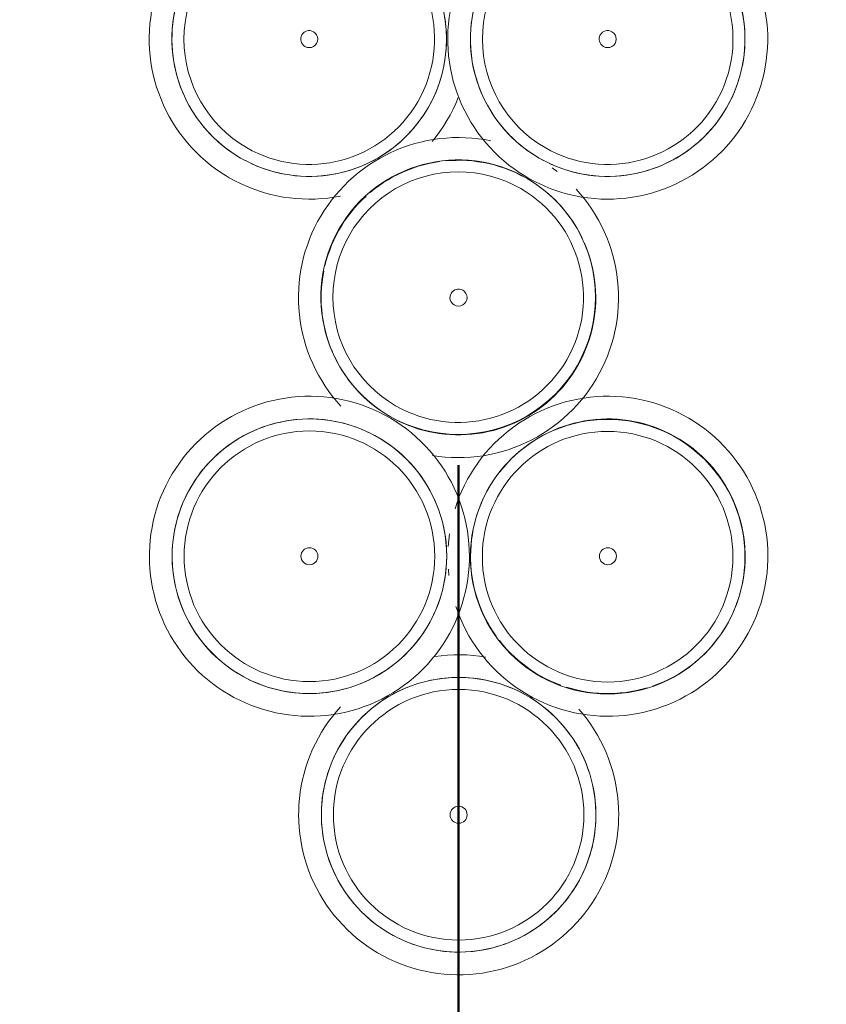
# Model space of a CAD drawing. Extents: x 3176 to 58266, y 1852 to 38199.
# Tile 167 of 256: x 36545 to 36687, y 34230 to 34403. Entities that reach past the tile are written whole.
import ezdxf

# ---------------------------------------------------------------- set-up
doc = ezdxf.new("R2010")
doc.units = 0
doc.header["$LTSCALE"] = 50
doc.linetypes.add('Onderlegger 1e verdieping$0$streep-kort', pattern=[4, 2, -2])
doc.layers.get('0').update_dxf_attribs({"linetype": 'CONTINUOUS'})
doc.layers.add('Onderlegger 1e verdieping$0$A-DETL', color=8, linetype='CONTINUOUS', lineweight=18)
doc.layers.add('Onderlegger 1e verdieping$0$A-GENM', color=8, linetype='CONTINUOUS', lineweight=18)
pattern_1 = [(165, (48088.6, -14493), (-183.013, -683.013), []), (165, (48003.6, -14345.8), (-183.013, -683.013), []), (165, (47998.6, -14337.1), (-183.013, -683.013), []), (165, (47993.6, -14328.5), (-183.013, -683.013), []), (165, (47988.6, -14319.8), (-183.013, -683.013), []), (165, (47983.6, -14311.15), (-183.013, -683.013), []), (165, (47978.6, -14302.5), (-183.013, -683.013), []), (165, (47973.6, -14293.8), (-183.013, -683.013), [])]

# ---------------------------------------------------------------- blocks, each defined once
blk = doc.blocks.new('Onderlegger 1e verdieping$0$22_KA_stijgerbuizenwand sectie - Type-7988461-Plotview 1e Verdieping - schaal 1 op 100')
at = {"layer": 'Onderlegger 1e verdieping$0$A-GENM'}
blk.add_line((-1.81, 43.22), (-1.7, 42.1), dxfattribs=at)
at = {"layer": 'Onderlegger 1e verdieping$0$A-GENM', "flags": 128}
for points in [[(1.9, 45.47), (1.88, 46.59), (1.81, 47.72), (1.7, 48.84), (1.54, 49.95), (1.34, 51.06), (1.09, 52.16), (0.8, 53.25), (0.47, 54.32), (0.1, 55.38), (-0.32, 56.43), (-0.78, 57.46), (-1.28, 58.47), (-1.82, 59.45), (-2.4, 60.42), (-3.02, 61.36), (-3.67, 62.28), (-4.36, 63.17), (-5.09, 64.03), (-5.85, 64.86), (-6.64, 65.66), (-7.46, 66.43), (-8.31, 67.16), (-9.2, 67.86), (-10.11, 68.53), (-11.04, 69.15), (-12, 69.74), (-12.98, 70.29), (-13.99, 70.8), (-15.01, 71.27), (-16.05, 71.7), (-17.11, 72.09), (-18.18, 72.43), (-19.26, 72.74), (-20.36, 72.99), (-21.47, 73.21), (-22.58, 73.38), (-23.7, 73.5), (-24.82, 73.58), (-25.95, 73.61), (-27.07, 73.6), (-28.2, 73.55), (-29.32, 73.45), (-30.43, 73.3), (-31.54, 73.11), (-32.65, 72.88), (-33.74, 72.6), (-34.82, 72.28), (-35.88, 71.92), (-36.93, 71.51), (-37.96, 71.06), (-38.98, 70.57), (-39.97, 70.05), (-40.94, 69.48), (-41.89, 68.87), (-42.82, 68.23), (-43.71, 67.54), (-44.58, 66.83), (-45.42, 66.08), (-46.23, 65.3), (-47.01, 64.48), (-47.75, 63.64), (-48.46, 62.76), (-49.13, 61.86), (-49.77, 60.93), (-50.37, 59.98), (-50.93, 59), (-51.45, 58), (-51.94, 56.99), (-52.38, 55.95), (-52.77, 54.9), (-53.13, 53.83), (-53.44, 52.75), (-53.71, 51.65), (-53.94, 50.55), (-54.12, 49.44), (-54.25, 48.32), (-54.35, 47.2), (-54.39, 46.07), (-54.4, 45.47)], [(54.4, 45.47), (54.38, 46.59), (54.31, 47.72), (54.2, 48.84), (54.04, 49.95), (53.84, 51.06), (53.59, 52.16), (53.3, 53.25), (52.97, 54.32), (52.6, 55.38), (52.18, 56.43), (51.72, 57.46), (51.22, 58.47), (50.68, 59.45), (50.1, 60.42), (49.48, 61.36), (48.83, 62.28), (48.14, 63.17), (47.41, 64.03), (46.65, 64.86), (45.86, 65.66), (45.04, 66.43), (44.19, 67.16), (43.3, 67.86), (42.39, 68.53), (41.46, 69.15), (40.5, 69.74), (39.52, 70.29), (38.51, 70.8), (37.49, 71.27), (36.45, 71.7), (35.39, 72.09), (34.32, 72.43), (33.24, 72.74), (32.14, 72.99), (31.03, 73.21), (29.92, 73.38), (28.8, 73.5), (27.68, 73.58), (26.55, 73.61), (25.43, 73.6), (24.3, 73.55), (23.18, 73.45), (22.07, 73.3), (20.96, 73.11), (19.85, 72.88), (18.76, 72.6), (17.68, 72.28), (16.62, 71.92), (15.57, 71.51), (14.54, 71.06), (13.52, 70.57), (12.53, 70.05), (11.56, 69.48), (10.61, 68.87), (9.68, 68.23), (8.79, 67.54), (7.92, 66.83), (7.08, 66.08), (6.27, 65.3), (5.49, 64.48), (4.75, 63.64), (4.04, 62.76), (3.37, 61.86), (2.73, 60.93), (2.13, 59.98), (1.57, 59), (1.05, 58), (0.56, 56.99), (0.12, 55.95), (-0.27, 54.9), (-0.63, 53.83)], [(-33.17, 68.6), (-32.24, 68.86), (-31.3, 69.08), (-30.35, 69.26), (-29.4, 69.41), (-28.44, 69.52), (-27.48, 69.59), (-26.51, 69.61), (-25.54, 69.61), (-24.58, 69.56), (-23.62, 69.47), (-22.66, 69.35), (-21.71, 69.19), (-20.76, 68.98), (-19.83, 68.75), (-18.9, 68.47)], [(6.88, 59.89), (7.47, 60.65), (8.09, 61.39), (8.75, 62.1), (9.42, 62.79), (10.13, 63.45), (10.86, 64.08), (11.62, 64.68), (12.4, 65.25), (13.2, 65.79), (14.02, 66.29), (14.87, 66.77), (15.73, 67.2), (16.61, 67.61), (17.5, 67.98), (18.41, 68.31), (19.33, 68.6), (20.26, 68.86), (21.2, 69.08), (22.15, 69.26), (23.1, 69.41), (24.06, 69.52), (25.02, 69.59), (25.99, 69.61), (26.96, 69.61), (27.92, 69.56), (28.88, 69.47), (29.84, 69.35), (30.79, 69.19), (31.74, 68.98), (32.67, 68.75), (33.6, 68.47), (34.51, 68.16), (35.41, 67.81), (36.3, 67.43), (37.17, 67.01), (38.02, 66.55), (38.86, 66.06), (39.67, 65.54), (40.46, 64.99), (41.23, 64.41), (41.98, 63.79), (42.7, 63.15), (43.39, 62.48), (44.06, 61.78), (44.7, 61.05), (45.3, 60.3), (45.88, 59.53), (46.43, 58.73), (46.94, 57.92), (47.43, 57.08), (47.87, 56.22), (48.29, 55.35), (48.66, 54.46), (49, 53.56), (49.31, 52.64), (49.58, 51.71), (49.81, 50.77), (50, 49.83), (50.16, 48.87), (50.28, 47.92), (50.35, 46.95), (50.39, 45.99), (50.4, 45.47)], [(-45.62, 59.89), (-45.03, 60.65), (-44.41, 61.39), (-43.75, 62.1), (-43.08, 62.79), (-42.37, 63.45), (-41.64, 64.08), (-40.88, 64.68), (-40.1, 65.25), (-39.3, 65.79), (-38.48, 66.29), (-37.63, 66.77), (-36.77, 67.2), (-35.89, 67.61), (-35, 67.98), (-34.09, 68.31)], [(-18.29, 68.26), (-17.99, 68.16), (-17.09, 67.81), (-16.2, 67.43), (-15.33, 67.01), (-14.48, 66.55), (-13.64, 66.06), (-12.83, 65.54), (-12.04, 64.99), (-11.27, 64.41), (-10.52, 63.79), (-9.8, 63.15), (-9.11, 62.48), (-8.44, 61.78), (-7.8, 61.05), (-7.2, 60.3), (-6.62, 59.53), (-6.07, 58.73), (-5.56, 57.92), (-5.07, 57.08), (-4.63, 56.22), (-4.21, 55.35), (-3.84, 54.46), (-3.5, 53.56), (-3.19, 52.64), (-2.92, 51.71), (-2.69, 50.77), (-2.5, 49.83), (-2.34, 48.87), (-2.22, 47.92), (-2.15, 46.95), (-2.11, 45.99)], [(-50.4, 45.47), (-50.38, 46.43), (-50.32, 47.4), (-50.23, 48.36), (-50.09, 49.31), (-49.92, 50.26), (-49.71, 51.21), (-49.46, 52.14), (-49.17, 53.06), (-48.85, 53.97), (-48.49, 54.87), (-48.1, 55.75), (-47.67, 56.62), (-47.21, 57.47), (-46.71, 58.29), (-46.18, 59.1)], [(2.1, 45.47), (2.12, 46.43), (2.18, 47.4), (2.27, 48.36), (2.41, 49.31), (2.58, 50.26), (2.79, 51.21), (3.04, 52.14), (3.33, 53.06), (3.65, 53.97), (4.01, 54.87), (4.4, 55.75), (4.83, 56.62), (5.29, 57.47), (5.79, 58.29), (6.32, 59.1)], [(-1.62, 49.44), (-1.75, 48.32), (-1.85, 47.2)], [(-54.4, 45.47), (-54.38, 44.34), (-54.31, 43.22), (-54.2, 42.1), (-54.04, 40.98), (-53.84, 39.87), (-53.59, 38.78), (-53.3, 37.69), (-52.97, 36.61), (-52.6, 35.55), (-52.18, 34.5), (-51.72, 33.48), (-51.22, 32.47), (-50.68, 31.48), (-50.1, 30.51), (-49.48, 29.57), (-48.83, 28.66), (-48.14, 27.77), (-47.41, 26.9), (-46.65, 26.07), (-45.86, 25.27), (-45.04, 24.5), (-44.19, 23.77), (-43.3, 23.07), (-42.39, 22.41), (-41.46, 21.78), (-40.5, 21.19), (-39.52, 20.64), (-38.51, 20.13), (-37.49, 19.66), (-36.45, 19.23), (-35.39, 18.84), (-34.32, 18.5), (-33.24, 18.2), (-32.14, 17.94), (-31.03, 17.73), (-29.92, 17.56), (-28.8, 17.43), (-27.68, 17.35), (-26.55, 17.32), (-25.43, 17.33), (-24.3, 17.38), (-23.18, 17.48), (-22.07, 17.63), (-20.96, 17.82), (-19.85, 18.05), (-18.76, 18.33), (-17.68, 18.65), (-16.62, 19.02), (-15.57, 19.42), (-14.54, 19.87), (-13.52, 20.36), (-12.53, 20.89), (-11.56, 21.46), (-10.61, 22.06), (-9.68, 22.71), (-8.79, 23.39), (-7.92, 24.1), (-7.08, 24.85), (-6.27, 25.64), (-5.49, 26.45), (-4.75, 27.3), (-4.04, 28.17), (-3.37, 29.07), (-2.73, 30), (-2.13, 30.95), (-1.57, 31.93), (-1.05, 32.93), (-0.56, 33.95), (-0.12, 34.98), (0.27, 36.04), (0.63, 37.1), (0.94, 38.19), (1.21, 39.28), (1.44, 40.38), (1.62, 41.49), (1.75, 42.61), (1.85, 43.73), (1.89, 44.86), (1.9, 45.47)], [(-2.1, 45.47), (-2.12, 44.5), (-2.18, 43.54), (-2.27, 42.58), (-2.41, 41.62), (-2.58, 40.67), (-2.79, 39.73), (-3.04, 38.79), (-3.33, 37.87), (-3.65, 36.96), (-4.01, 36.06), (-4.4, 35.18), (-4.83, 34.31), (-5.29, 33.47), (-5.79, 32.64), (-6.32, 31.83)], [(-0.47, 36.61), (-0.1, 35.55), (0.32, 34.5), (0.78, 33.48), (1.28, 32.47), (1.82, 31.48), (2.4, 30.51), (3.02, 29.57), (3.67, 28.66), (4.36, 27.77), (5.09, 26.9), (5.85, 26.07), (6.64, 25.27), (7.46, 24.5), (8.31, 23.77), (9.2, 23.07), (10.11, 22.41), (11.04, 21.78), (12, 21.19), (12.98, 20.64), (13.99, 20.13), (15.01, 19.66), (16.05, 19.23), (17.11, 18.84), (18.18, 18.5), (19.26, 18.2), (20.36, 17.94), (21.47, 17.73), (22.58, 17.56), (23.7, 17.43), (24.82, 17.35), (25.95, 17.32), (27.07, 17.33), (28.2, 17.38), (29.32, 17.48), (30.43, 17.63), (31.54, 17.82), (32.65, 18.05), (33.74, 18.33), (34.82, 18.65), (35.88, 19.02), (36.93, 19.42), (37.96, 19.87), (38.98, 20.36), (39.97, 20.89), (40.94, 21.46), (41.89, 22.06), (42.82, 22.71), (43.71, 23.39), (44.58, 24.1), (45.42, 24.85), (46.23, 25.64), (47.01, 26.45), (47.75, 27.3), (48.46, 28.17), (49.13, 29.07), (49.77, 30), (50.37, 30.95), (50.93, 31.93), (51.45, 32.93), (51.94, 33.95), (52.38, 34.98), (52.77, 36.04), (53.13, 37.1), (53.44, 38.19), (53.71, 39.28), (53.94, 40.38), (54.12, 41.49), (54.25, 42.61), (54.35, 43.73), (54.39, 44.86), (54.4, 45.47)], [(50.4, 45.47), (50.38, 44.5), (50.32, 43.54), (50.23, 42.58), (50.09, 41.62), (49.92, 40.67), (49.71, 39.73), (49.46, 38.79), (49.17, 37.87), (48.85, 36.96), (48.49, 36.06), (48.1, 35.18), (47.67, 34.31), (47.21, 33.47), (46.71, 32.64), (46.18, 31.83)], [(-19.33, 22.33), (-20.26, 22.07), (-21.2, 21.85), (-22.15, 21.67), (-23.1, 21.52), (-24.06, 21.42), (-25.02, 21.35), (-25.99, 21.32), (-26.96, 21.33), (-27.92, 21.37), (-28.88, 21.46), (-29.84, 21.58), (-30.79, 21.75), (-31.74, 21.95), (-32.67, 22.19), (-33.6, 22.46), (-34.51, 22.77), (-35.41, 23.12), (-36.3, 23.51), (-37.17, 23.93), (-38.02, 24.38), (-38.86, 24.87), (-39.67, 25.39), (-40.46, 25.94), (-41.23, 26.53), (-41.98, 27.14), (-42.7, 27.78), (-43.39, 28.45), (-44.06, 29.15), (-44.7, 29.88), (-45.3, 30.63), (-45.88, 31.4), (-46.43, 32.2), (-46.94, 33.02), (-47.43, 33.85), (-47.87, 34.71), (-48.29, 35.58), (-48.66, 36.47), (-49, 37.38), (-49.31, 38.29), (-49.58, 39.22), (-49.81, 40.16), (-50, 41.1), (-50.16, 42.06), (-50.28, 43.02), (-50.35, 43.98), (-50.39, 44.94)], [(6.62, 31.4), (6.07, 32.2), (5.56, 33.02), (5.07, 33.85), (4.63, 34.71), (4.21, 35.58), (3.84, 36.47), (3.5, 37.38), (3.19, 38.29), (2.92, 39.22), (2.69, 40.16), (2.5, 41.1), (2.34, 42.06), (2.22, 43.02), (2.15, 43.98), (2.11, 44.94)], [(-6.88, 31.04), (-7.47, 30.28), (-8.09, 29.54), (-8.75, 28.83), (-9.42, 28.14), (-10.13, 27.48), (-10.86, 26.85), (-11.62, 26.25), (-12.4, 25.68), (-13.2, 25.14), (-14.02, 24.64), (-14.87, 24.17), (-15.73, 23.73), (-16.61, 23.33), (-17.5, 22.96), (-18.41, 22.63)], [(17.99, 22.77), (17.09, 23.12), (16.2, 23.51), (15.33, 23.93), (14.48, 24.38), (13.64, 24.87), (12.83, 25.39), (12.04, 25.94), (11.27, 26.53), (10.52, 27.14), (9.8, 27.78), (9.11, 28.45), (8.44, 29.15), (7.8, 29.88), (7.2, 30.63)], [(45.62, 31.04), (45.03, 30.28), (44.41, 29.54), (43.75, 28.83), (43.08, 28.14), (42.37, 27.48), (41.64, 26.85), (40.88, 26.25), (40.1, 25.68), (39.3, 25.14), (38.48, 24.64), (37.63, 24.17), (36.77, 23.73), (35.89, 23.33), (35, 22.96), (34.09, 22.63)], [(4.78, 27.74), (3.67, 27.91), (2.55, 28.03), (1.43, 28.11), (0.3, 28.15), (-0.82, 28.14), (-1.95, 28.08), (-3.07, 27.98), (-4.18, 27.84)], [(-19.37, 14.42), (-18.78, 15.19), (-18.16, 15.92), (-17.5, 16.64), (-16.83, 17.32), (-16.12, 17.98), (-15.39, 18.61), (-14.63, 19.21), (-13.85, 19.78), (-13.05, 20.32), (-12.23, 20.83), (-11.38, 21.3), (-10.52, 21.74), (-9.64, 22.14), (-8.75, 22.51), (-7.84, 22.84)], [(-6.92, 23.14), (-5.99, 23.39), (-5.05, 23.62), (-4.1, 23.8), (-3.15, 23.94), (-2.19, 24.05), (-1.23, 24.12), (-0.26, 24.15), (0.71, 24.14), (1.67, 24.09), (2.63, 24.01), (3.59, 23.88), (4.54, 23.72), (5.49, 23.52), (6.42, 23.28), (7.35, 23), (8.26, 22.69), (9.16, 22.34), (10.05, 21.96), (10.92, 21.54), (11.77, 21.09), (12.61, 20.6), (13.42, 20.08), (14.21, 19.53), (14.98, 18.94), (15.73, 18.33), (16.45, 17.68), (17.14, 17.01), (17.81, 16.31), (18.45, 15.59), (19.05, 14.84), (19.63, 14.06), (20.18, 13.27), (20.69, 12.45), (21.18, 11.61), (21.62, 10.76), (22.04, 9.88), (22.41, 8.99), (22.75, 8.09), (23.06, 7.17), (23.33, 6.25), (23.56, 5.31), (23.75, 4.36), (23.91, 3.41), (24.03, 2.45), (24.1, 1.49), (24.14, 0.52)], [(33.17, 22.33), (32.24, 22.07), (31.3, 21.85), (30.35, 21.67), (29.4, 21.52), (28.44, 21.42), (27.48, 21.35), (26.51, 21.32), (25.54, 21.33), (24.58, 21.37), (23.62, 21.46), (22.66, 21.58), (21.71, 21.75), (20.76, 21.95), (19.83, 22.19), (18.9, 22.46)], [(-20.76, 19.01), (-21.5, 18.17), (-22.21, 17.29), (-22.88, 16.39), (-23.52, 15.46), (-24.12, 14.51), (-24.68, 13.54), (-25.2, 12.54), (-25.69, 11.52), (-26.13, 10.48), (-26.52, 9.43), (-26.88, 8.36), (-27.19, 7.28), (-27.46, 6.19), (-27.69, 5.08), (-27.87, 3.97), (-28, 2.85), (-28.1, 1.73), (-28.14, 0.61), (-28.15, 0)], [(28.15, 0), (28.13, 1.13), (28.06, 2.25), (27.95, 3.37), (27.79, 4.48), (27.59, 5.59), (27.34, 6.69), (27.05, 7.78), (26.72, 8.86), (26.35, 9.92), (25.93, 10.96), (25.47, 11.99), (24.97, 13), (24.43, 13.99), (23.85, 14.95), (23.23, 15.89), (22.58, 16.81), (21.89, 17.7), (21.16, 18.56)], [(-24.15, 0), (-24.13, 0.97), (-24.07, 1.93), (-23.98, 2.89), (-23.84, 3.85), (-23.67, 4.8), (-23.46, 5.74), (-23.21, 6.67), (-22.92, 7.6), (-22.6, 8.51), (-22.24, 9.4), (-21.85, 10.29), (-21.42, 11.15), (-20.96, 12), (-20.46, 12.83), (-19.93, 13.64)], [(-28.15, 0), (-28.13, -1.13), (-28.06, -2.25), (-27.95, -3.37), (-27.79, -4.48), (-27.59, -5.59), (-27.34, -6.69), (-27.05, -7.78), (-26.72, -8.86), (-26.35, -9.92), (-25.93, -10.96), (-25.47, -11.99), (-24.97, -13), (-24.43, -13.99), (-23.85, -14.95), (-23.23, -15.89), (-22.58, -16.81), (-21.89, -17.7), (-21.16, -18.56), (-20.4, -19.39), (-19.61, -20.19), (-18.79, -20.96), (-17.94, -21.7), (-17.05, -22.4), (-16.14, -23.06), (-15.21, -23.69), (-14.25, -24.28), (-13.27, -24.83), (-12.26, -25.34), (-11.24, -25.81), (-10.2, -26.24), (-9.14, -26.62), (-8.07, -26.97), (-6.99, -27.27), (-5.89, -27.53), (-4.78, -27.74), (-3.67, -27.91), (-2.55, -28.03), (-1.43, -28.11), (-0.3, -28.15), (0.82, -28.14), (1.95, -28.08), (3.07, -27.98), (4.18, -27.84), (5.29, -27.65), (6.4, -27.41), (7.49, -27.14), (8.57, -26.82), (9.63, -26.45), (10.68, -26.04), (11.71, -25.6), (12.73, -25.11), (13.72, -24.58), (14.69, -24.01), (15.64, -23.4), (16.57, -22.76), (17.46, -22.08), (18.33, -21.36), (19.17, -20.61), (19.98, -19.83), (20.76, -19.01), (21.5, -18.17), (22.21, -17.29), (22.88, -16.39), (23.52, -15.46), (24.12, -14.51), (24.68, -13.54), (25.2, -12.54), (25.69, -11.52), (26.13, -10.48), (26.52, -9.43), (26.88, -8.36), (27.19, -7.28), (27.46, -6.19), (27.69, -5.08), (27.87, -3.97), (28, -2.85), (28.1, -1.73), (28.14, -0.61), (28.15, 0)], [(24.15, 0), (24.13, -0.97), (24.07, -1.93), (23.98, -2.89), (23.84, -3.85), (23.67, -4.8), (23.46, -5.74), (23.21, -6.67), (22.92, -7.6), (22.6, -8.51), (22.24, -9.4), (21.85, -10.29), (21.42, -11.15), (20.96, -12), (20.46, -12.83), (19.93, -13.64)], [(6.92, -23.14), (5.99, -23.39), (5.05, -23.62), (4.1, -23.8), (3.15, -23.94), (2.19, -24.05), (1.23, -24.12), (0.26, -24.15), (-0.71, -24.14), (-1.67, -24.09), (-2.63, -24.01), (-3.59, -23.88), (-4.54, -23.72), (-5.49, -23.52), (-6.42, -23.28), (-7.35, -23), (-8.26, -22.69), (-9.16, -22.34), (-10.05, -21.96), (-10.92, -21.54), (-11.77, -21.09), (-12.61, -20.6), (-13.42, -20.08), (-14.21, -19.53), (-14.98, -18.94), (-15.73, -18.33), (-16.45, -17.68), (-17.14, -17.01), (-17.81, -16.31), (-18.45, -15.59), (-19.05, -14.84), (-19.63, -14.06), (-20.18, -13.27), (-20.69, -12.45), (-21.18, -11.61), (-21.62, -10.76), (-22.04, -9.88), (-22.41, -8.99), (-22.75, -8.09), (-23.06, -7.17), (-23.33, -6.25), (-23.56, -5.31), (-23.75, -4.36), (-23.91, -3.41), (-24.03, -2.45), (-24.1, -1.49), (-24.14, -0.52)], [(19.37, -14.42), (18.78, -15.19), (18.16, -15.92), (17.5, -16.64), (16.83, -17.32), (16.12, -17.98), (15.39, -18.61), (14.63, -19.21), (13.85, -19.78), (13.05, -20.32), (12.23, -20.83), (11.38, -21.3), (10.52, -21.74), (9.64, -22.14), (8.75, -22.51), (7.84, -22.84)]]:
    blk.add_lwpolyline(points, dxfattribs=at)
at = {"layer": 'Onderlegger 1e verdieping$0$A-GENM'}
for centre, radius, start, end in [((-26.25, 45.47), 24.15, 360, 180), ((26.21, 45.39), 24.15, 360, 180), ((-26.25, 45.47), 22.04, 0, 180), ((26.21, 45.39), 22.04, 0, 180), ((-26.25, 45.47), 1.5, 360, 180), ((26.25, 45.47), 1.5, 360, 180), ((-26.25, 45.47), 24.15, 180, 360), ((-26.25, 45.47), 22.04, 180, 0), ((-26.25, 45.47), 1.5, 180, 360), ((26.21, 45.39), 24.15, 180, 360), ((26.21, 45.39), 22.04, 180, 0), ((26.25, 45.47), 1.5, 180, 360), ((0, 0), 24.15, 360, 180), ((0, 0), 22.04, 0, 180), ((0, 0), 24.15, 180, 360), ((0, 0), 22.04, 180, 0), ((0, 0), 1.5, 360, 180), ((0, 0), 1.5, 180, 360)]:
    blk.add_arc(centre, radius, start, end, dxfattribs=at)
blk = doc.blocks.new('Onderlegger 1e verdieping$0$22_KA_stijgerbuizenwand sectie - Type-V159-Plotview 1e Verdieping - schaal 1 op 100')
at = {"layer": 'Onderlegger 1e verdieping$0$A-GENM'}
h = blk.add_hatch(dxfattribs=at)
h.set_pattern_fill('FP_242', color=256, style=0, pattern_type=2)
h.set_pattern_definition(pattern_1)
h.paths.add_polyline_path([(-6.71, 59.66), (-18.79, 68.43), (-33.71, 68.43), (-45.79, 59.66), (-50.4, 45.47), (-45.79, 31.27), (-33.71, 22.5), (-18.79, 22.5), (-6.71, 31.27), (-2.1, 45.47)], flags=0)
h.paths.add_polyline_path([(-8.42, 58.42), (-4.21, 45.47), (-8.42, 32.51), (-19.44, 24.51), (-33.06, 24.51), (-44.08, 32.51), (-48.29, 45.47), (-44.08, 58.42), (-33.06, 66.42), (-19.44, 66.42)], flags=0)
h = blk.add_hatch(dxfattribs=at)
h.set_pattern_fill('FP_242', color=256, style=0, pattern_type=2)
h.set_pattern_definition(pattern_1)
h.paths.add_polyline_path([(19.54, 14.2), (7.46, 22.97), (-7.46, 22.97), (-19.54, 14.2), (-24.15, 0), (-19.54, -14.2), (-7.46, -22.97), (7.46, -22.97), (19.54, -14.2), (24.15, 0)], flags=0)
h.paths.add_polyline_path([(17.83, 12.95), (22.04, 0), (17.83, -12.95), (6.81, -20.96), (-6.81, -20.96), (-17.83, -12.95), (-22.04, 0), (-17.83, 12.95), (-6.81, 20.96), (6.81, 20.96), (12.8, 16.61)], flags=0)
blk.add_line((-1.62, 49.44), (-1.75, 48.32), dxfattribs=at)
at = {"layer": 'Onderlegger 1e verdieping$0$A-GENM', "flags": 128}
for points in [[(1.9, 45.47), (1.88, 46.59), (1.81, 47.72), (1.7, 48.84), (1.54, 49.95), (1.34, 51.06), (1.09, 52.16), (0.8, 53.25), (0.47, 54.32), (0.1, 55.38), (-0.32, 56.43), (-0.78, 57.46), (-1.28, 58.47), (-1.82, 59.45), (-2.4, 60.42), (-3.02, 61.36), (-3.67, 62.28), (-4.36, 63.17), (-5.09, 64.03), (-5.85, 64.86), (-6.64, 65.66), (-7.46, 66.43), (-8.31, 67.16), (-9.2, 67.86), (-10.11, 68.53), (-11.04, 69.15), (-12, 69.74), (-12.98, 70.29), (-13.99, 70.8), (-15.01, 71.27), (-16.05, 71.7), (-17.11, 72.09), (-18.18, 72.43), (-19.26, 72.74), (-20.36, 72.99), (-21.47, 73.21), (-22.58, 73.38), (-23.7, 73.5), (-24.82, 73.58), (-25.95, 73.61), (-27.07, 73.6), (-28.2, 73.55), (-29.32, 73.45), (-30.43, 73.3), (-31.54, 73.11), (-32.65, 72.88), (-33.74, 72.6), (-34.82, 72.28), (-35.88, 71.92), (-36.93, 71.51), (-37.96, 71.06), (-38.98, 70.57), (-39.97, 70.05), (-40.94, 69.48), (-41.89, 68.87), (-42.82, 68.23), (-43.71, 67.54), (-44.58, 66.83), (-45.42, 66.08), (-46.23, 65.3), (-47.01, 64.48), (-47.75, 63.64), (-48.46, 62.76), (-49.13, 61.86), (-49.77, 60.93), (-50.37, 59.98), (-50.93, 59), (-51.45, 58), (-51.94, 56.99), (-52.38, 55.95), (-52.77, 54.9), (-53.13, 53.83), (-53.44, 52.75), (-53.71, 51.65), (-53.94, 50.55), (-54.12, 49.44), (-54.25, 48.32), (-54.35, 47.2), (-54.39, 46.07), (-54.4, 45.47)], [(52.6, 55.38), (52.18, 56.43), (51.72, 57.46), (51.22, 58.47), (50.68, 59.45), (50.1, 60.42), (49.48, 61.36), (48.83, 62.28), (48.14, 63.17), (47.41, 64.03), (46.65, 64.86), (45.86, 65.66), (45.04, 66.43), (44.19, 67.16), (43.3, 67.86), (42.39, 68.53), (41.46, 69.15), (40.5, 69.74), (39.52, 70.29), (38.51, 70.8), (37.49, 71.27), (36.45, 71.7), (35.39, 72.09), (34.32, 72.43), (33.24, 72.74), (32.14, 72.99), (31.03, 73.21), (29.92, 73.38), (28.8, 73.5), (27.68, 73.58), (26.55, 73.61), (25.43, 73.6), (24.3, 73.55), (23.18, 73.45), (22.07, 73.3), (20.96, 73.11), (19.85, 72.88), (18.76, 72.6), (17.68, 72.28), (16.62, 71.92), (15.57, 71.51), (14.54, 71.06), (13.52, 70.57), (12.53, 70.05), (11.56, 69.48), (10.61, 68.87), (9.68, 68.23), (8.79, 67.54), (7.92, 66.83), (7.08, 66.08), (6.27, 65.3), (5.49, 64.48), (4.75, 63.64), (4.04, 62.76), (3.37, 61.86), (2.73, 60.93), (2.13, 59.98), (1.57, 59), (1.05, 58), (0.56, 56.99), (0.12, 55.95), (-0.27, 54.9), (-0.63, 53.83)], [(-33.17, 68.6), (-32.24, 68.86), (-31.3, 69.08), (-30.35, 69.26), (-29.4, 69.41), (-28.44, 69.52), (-27.48, 69.59), (-26.51, 69.61), (-25.54, 69.61), (-24.58, 69.56), (-23.62, 69.47), (-22.66, 69.35), (-21.71, 69.19), (-20.76, 68.98), (-19.83, 68.75), (-18.9, 68.47), (-17.99, 68.16), (-17.09, 67.81), (-16.2, 67.43), (-15.33, 67.01), (-14.48, 66.55), (-13.64, 66.06), (-12.83, 65.54), (-12.04, 64.99), (-11.27, 64.41), (-10.52, 63.79), (-9.8, 63.15), (-9.11, 62.48), (-8.44, 61.78), (-7.8, 61.05), (-7.2, 60.3), (-6.62, 59.53), (-6.07, 58.73), (-5.56, 57.92), (-5.07, 57.08), (-4.63, 56.22), (-4.21, 55.35), (-3.84, 54.46), (-3.5, 53.56), (-3.19, 52.64), (-2.92, 51.71), (-2.69, 50.77), (-2.5, 49.83), (-2.34, 48.87), (-2.22, 47.92), (-2.15, 46.95), (-2.11, 45.99)], [(6.88, 59.89), (7.47, 60.65), (8.09, 61.39), (8.75, 62.1), (9.42, 62.79), (10.13, 63.45), (10.86, 64.08), (11.62, 64.68), (12.4, 65.25), (13.2, 65.79), (14.02, 66.29), (14.87, 66.77), (15.73, 67.2), (16.61, 67.61), (17.5, 67.98), (18.41, 68.31), (19.33, 68.6), (20.26, 68.86), (21.2, 69.08), (22.15, 69.26), (23.1, 69.41), (24.06, 69.52), (25.02, 69.59), (25.99, 69.61), (26.96, 69.61), (27.92, 69.56), (28.88, 69.47), (29.84, 69.35), (30.79, 69.19), (31.74, 68.98), (32.67, 68.75), (33.6, 68.47), (34.51, 68.16), (35.41, 67.81), (36.3, 67.43), (37.17, 67.01), (38.02, 66.55), (38.86, 66.06), (39.67, 65.54), (40.46, 64.99), (41.23, 64.41), (41.98, 63.79), (42.7, 63.15), (43.39, 62.48), (44.06, 61.78), (44.7, 61.05), (45.3, 60.3), (45.88, 59.53), (46.43, 58.73), (46.94, 57.92), (47.43, 57.08), (47.87, 56.22), (48.29, 55.35), (48.66, 54.46), (49, 53.56), (49.31, 52.64), (49.58, 51.71), (49.81, 50.77), (50, 49.83), (50.16, 48.87), (50.28, 47.92), (50.35, 46.95), (50.39, 45.99), (50.4, 45.47)], [(-45.62, 59.89), (-45.03, 60.65), (-44.41, 61.39), (-43.75, 62.1), (-43.08, 62.79), (-42.37, 63.45), (-41.64, 64.08), (-40.88, 64.68), (-40.1, 65.25), (-39.3, 65.79), (-38.48, 66.29), (-37.63, 66.77), (-36.77, 67.2), (-35.89, 67.61), (-35, 67.98), (-34.09, 68.31)], [(-50.4, 45.47), (-50.38, 46.43), (-50.32, 47.4), (-50.23, 48.36), (-50.09, 49.31), (-49.92, 50.26), (-49.71, 51.21), (-49.46, 52.14), (-49.17, 53.06), (-48.85, 53.97), (-48.49, 54.87), (-48.1, 55.75), (-47.67, 56.62), (-47.21, 57.47), (-46.71, 58.29), (-46.18, 59.1)], [(2.1, 45.47), (2.12, 46.43), (2.18, 47.4), (2.27, 48.36), (2.41, 49.31), (2.58, 50.26), (2.79, 51.21), (3.04, 52.14), (3.33, 53.06), (3.65, 53.97), (4.01, 54.87), (4.4, 55.75), (4.83, 56.62), (5.29, 57.47), (5.79, 58.29), (6.32, 59.1)], [(-54.4, 45.47), (-54.38, 44.34), (-54.31, 43.22), (-54.2, 42.1), (-54.04, 40.98), (-53.84, 39.87), (-53.59, 38.78), (-53.3, 37.69), (-52.97, 36.61), (-52.6, 35.55), (-52.18, 34.5), (-51.72, 33.48), (-51.22, 32.47), (-50.68, 31.48), (-50.1, 30.51), (-49.48, 29.57), (-48.83, 28.66), (-48.14, 27.77), (-47.41, 26.9), (-46.65, 26.07), (-45.86, 25.27), (-45.04, 24.5), (-44.19, 23.77), (-43.3, 23.07), (-42.39, 22.41), (-41.46, 21.78), (-40.5, 21.19), (-39.52, 20.64), (-38.51, 20.13), (-37.49, 19.66), (-36.45, 19.23), (-35.39, 18.84), (-34.32, 18.5), (-33.24, 18.2), (-32.14, 17.94), (-31.03, 17.73), (-29.92, 17.56), (-28.8, 17.43), (-27.68, 17.35), (-26.55, 17.32), (-25.43, 17.33), (-24.3, 17.38), (-23.18, 17.48), (-22.07, 17.63), (-20.96, 17.82), (-19.85, 18.05), (-18.76, 18.33), (-17.68, 18.65), (-16.62, 19.02), (-15.57, 19.42), (-14.54, 19.87), (-13.52, 20.36), (-12.53, 20.89), (-11.56, 21.46), (-10.61, 22.06), (-9.68, 22.71), (-8.79, 23.39), (-7.92, 24.1), (-7.08, 24.85), (-6.27, 25.64), (-5.49, 26.45), (-4.75, 27.3), (-4.04, 28.17), (-3.37, 29.07), (-2.73, 30), (-2.13, 30.95), (-1.57, 31.93), (-1.05, 32.93), (-0.56, 33.95), (-0.12, 34.98), (0.27, 36.04), (0.63, 37.1), (0.94, 38.19), (1.21, 39.28), (1.44, 40.38), (1.62, 41.49), (1.75, 42.61), (1.85, 43.73), (1.89, 44.86), (1.9, 45.47)], [(-2.1, 45.47), (-2.12, 44.5), (-2.18, 43.54), (-2.27, 42.58), (-2.41, 41.62), (-2.58, 40.67), (-2.79, 39.73), (-3.04, 38.79), (-3.33, 37.87), (-3.65, 36.96), (-4.01, 36.06), (-4.4, 35.18), (-4.83, 34.31), (-5.29, 33.47), (-5.79, 32.64), (-6.32, 31.83)], [(50.4, 45.47), (50.38, 44.5), (50.32, 43.54), (50.23, 42.58), (50.09, 41.62), (49.92, 40.67), (49.71, 39.73), (49.46, 38.79), (49.17, 37.87), (48.85, 36.96), (48.49, 36.06), (48.1, 35.18), (47.67, 34.31), (47.21, 33.47), (46.71, 32.64), (46.18, 31.83)], [(-19.33, 22.33), (-20.26, 22.07), (-21.2, 21.85), (-22.15, 21.67), (-23.1, 21.52), (-24.06, 21.42), (-25.02, 21.35), (-25.99, 21.32), (-26.96, 21.33), (-27.92, 21.37), (-28.88, 21.46), (-29.84, 21.58), (-30.79, 21.75), (-31.74, 21.95), (-32.67, 22.19), (-33.6, 22.46), (-34.51, 22.77), (-35.41, 23.12), (-36.3, 23.51), (-37.17, 23.93), (-38.02, 24.38), (-38.86, 24.87), (-39.67, 25.39), (-40.46, 25.94), (-41.23, 26.53), (-41.98, 27.14), (-42.7, 27.78), (-43.39, 28.45), (-44.06, 29.15), (-44.7, 29.88), (-45.3, 30.63), (-45.88, 31.4), (-46.43, 32.2), (-46.94, 33.02), (-47.43, 33.85), (-47.87, 34.71), (-48.29, 35.58), (-48.66, 36.47), (-49, 37.38), (-49.31, 38.29), (-49.58, 39.22), (-49.81, 40.16), (-50, 41.1), (-50.16, 42.06), (-50.28, 43.02), (-50.35, 43.98), (-50.39, 44.94)], [(6.62, 31.4), (6.07, 32.2), (5.56, 33.02), (5.07, 33.85), (4.63, 34.71), (4.21, 35.58), (3.84, 36.47), (3.5, 37.38), (3.19, 38.29), (2.92, 39.22), (2.69, 40.16), (2.5, 41.1), (2.34, 42.06), (2.22, 43.02), (2.15, 43.98), (2.11, 44.94)], [(-0.47, 36.61), (-0.1, 35.55), (0.32, 34.5), (0.78, 33.48), (1.28, 32.47), (1.82, 31.48), (2.4, 30.51), (3.02, 29.57), (3.67, 28.66), (4.36, 27.77), (5.09, 26.9), (5.85, 26.07), (6.64, 25.27), (7.46, 24.5), (8.31, 23.77), (9.2, 23.07), (10.11, 22.41), (11.04, 21.78), (12, 21.19), (12.98, 20.64), (13.99, 20.13), (15.01, 19.66), (16.05, 19.23), (17.11, 18.84), (18.18, 18.5), (19.26, 18.2), (20.36, 17.94), (21.47, 17.73), (22.58, 17.56), (23.7, 17.43), (24.82, 17.35), (25.95, 17.32), (27.07, 17.33), (28.2, 17.38), (29.32, 17.48), (30.43, 17.63), (31.54, 17.82), (32.65, 18.05), (33.74, 18.33), (34.82, 18.65), (35.88, 19.02), (36.93, 19.42), (37.96, 19.87), (38.98, 20.36), (39.97, 20.89), (40.94, 21.46), (41.89, 22.06), (42.82, 22.71), (43.71, 23.39), (44.58, 24.1), (45.42, 24.85), (46.23, 25.64), (47.01, 26.45)], [(47.01, 26.45), (47.75, 27.3), (48.46, 28.17), (49.13, 29.07), (49.77, 30), (50.37, 30.95), (50.93, 31.93), (51.45, 32.93), (51.94, 33.95), (52.38, 34.98), (52.77, 36.04), (53.13, 37.1)], [(-6.88, 31.04), (-7.47, 30.28), (-8.09, 29.54), (-8.75, 28.83), (-9.42, 28.14), (-10.13, 27.48), (-10.86, 26.85), (-11.62, 26.25), (-12.4, 25.68), (-13.2, 25.14), (-14.02, 24.64), (-14.87, 24.17), (-15.73, 23.73), (-16.61, 23.33), (-17.5, 22.96), (-18.41, 22.63)], [(17.99, 22.77), (17.09, 23.12), (16.2, 23.51), (15.33, 23.93), (14.48, 24.38), (13.64, 24.87), (12.83, 25.39), (12.04, 25.94), (11.27, 26.53), (10.52, 27.14), (9.8, 27.78), (9.11, 28.45), (8.44, 29.15), (7.8, 29.88), (7.2, 30.63)], [(45.62, 31.04), (45.03, 30.28), (44.41, 29.54), (43.75, 28.83), (43.08, 28.14), (42.37, 27.48), (41.64, 26.85), (40.88, 26.25), (40.1, 25.68), (39.3, 25.14), (38.48, 24.64), (37.63, 24.17), (36.77, 23.73), (35.89, 23.33), (35, 22.96), (34.09, 22.63)], [(4.78, 27.74), (3.67, 27.91), (2.55, 28.03), (1.43, 28.11), (0.3, 28.15), (-0.82, 28.14), (-1.95, 28.08), (-3.07, 27.98), (-4.18, 27.84)], [(-19.37, 14.42), (-18.78, 15.19), (-18.16, 15.92), (-17.5, 16.64), (-16.83, 17.32), (-16.12, 17.98), (-15.39, 18.61), (-14.63, 19.21), (-13.85, 19.78), (-13.05, 20.32), (-12.23, 20.83), (-11.38, 21.3), (-10.52, 21.74), (-9.64, 22.14), (-8.75, 22.51), (-7.84, 22.84)], [(-6.92, 23.14), (-5.99, 23.39), (-5.05, 23.62), (-4.1, 23.8), (-3.15, 23.94), (-2.19, 24.05), (-1.23, 24.12), (-0.26, 24.15), (0.71, 24.14), (1.67, 24.09), (2.63, 24.01), (3.59, 23.88), (4.54, 23.72), (5.49, 23.52), (6.42, 23.28), (7.35, 23), (8.26, 22.69), (9.16, 22.34), (10.05, 21.96), (10.92, 21.54), (11.77, 21.09), (12.61, 20.6), (13.42, 20.08), (14.21, 19.53), (14.98, 18.94), (15.73, 18.33), (16.45, 17.68), (17.14, 17.01), (17.81, 16.31), (18.45, 15.59), (19.05, 14.84), (19.63, 14.06), (20.18, 13.27), (20.69, 12.45), (21.18, 11.61), (21.62, 10.76), (22.04, 9.88), (22.41, 8.99), (22.75, 8.09), (23.06, 7.17), (23.33, 6.25), (23.56, 5.31), (23.75, 4.36), (23.91, 3.41), (24.03, 2.45), (24.1, 1.49), (24.14, 0.52)], [(33.17, 22.33), (32.24, 22.07), (31.3, 21.85), (30.35, 21.67), (29.4, 21.52), (28.44, 21.42), (27.48, 21.35), (26.51, 21.32), (25.54, 21.33), (24.58, 21.37), (23.62, 21.46), (22.66, 21.58), (21.71, 21.75), (20.76, 21.95), (19.83, 22.19), (18.9, 22.46)], [(-20.76, 19.01), (-21.5, 18.17), (-22.21, 17.29), (-22.88, 16.39), (-23.52, 15.46), (-24.12, 14.51), (-24.68, 13.54), (-25.2, 12.54), (-25.69, 11.52), (-26.13, 10.48)], [(28.15, 0), (28.13, 1.13), (28.06, 2.25), (27.95, 3.37), (27.79, 4.48), (27.59, 5.59), (27.34, 6.69), (27.05, 7.78), (26.72, 8.86), (26.35, 9.92), (25.93, 10.96), (25.47, 11.99), (24.97, 13), (24.43, 13.99), (23.85, 14.95), (23.23, 15.89), (22.58, 16.81), (21.89, 17.7), (21.16, 18.56)], [(-24.15, 0), (-24.13, 0.97), (-24.07, 1.93), (-23.98, 2.89), (-23.84, 3.85), (-23.67, 4.8), (-23.46, 5.74), (-23.21, 6.67), (-22.92, 7.6), (-22.6, 8.51), (-22.24, 9.4), (-21.85, 10.29), (-21.42, 11.15), (-20.96, 12), (-20.46, 12.83), (-19.93, 13.64)], [(-26.72, -8.86), (-26.35, -9.92), (-25.93, -10.96), (-25.47, -11.99), (-24.97, -13), (-24.43, -13.99), (-23.85, -14.95), (-23.23, -15.89), (-22.58, -16.81), (-21.89, -17.7), (-21.16, -18.56), (-20.4, -19.39), (-19.61, -20.19), (-18.79, -20.96), (-17.94, -21.7), (-17.05, -22.4), (-16.14, -23.06), (-15.21, -23.69), (-14.25, -24.28), (-13.27, -24.83), (-12.26, -25.34), (-11.24, -25.81), (-10.2, -26.24), (-9.14, -26.62), (-8.07, -26.97), (-6.99, -27.27), (-5.89, -27.53), (-4.78, -27.74), (-3.67, -27.91), (-2.55, -28.03), (-1.43, -28.11), (-0.3, -28.15), (0.82, -28.14), (1.95, -28.08), (3.07, -27.98), (4.18, -27.84), (5.29, -27.65), (6.4, -27.41), (7.49, -27.14), (8.57, -26.82), (9.63, -26.45), (10.68, -26.04), (11.71, -25.6), (12.73, -25.11), (13.72, -24.58), (14.69, -24.01), (15.64, -23.4), (16.57, -22.76), (17.46, -22.08), (18.33, -21.36), (19.17, -20.61), (19.98, -19.83), (20.76, -19.01), (21.5, -18.17), (22.21, -17.29), (22.88, -16.39), (23.52, -15.46), (24.12, -14.51), (24.68, -13.54), (25.2, -12.54), (25.69, -11.52), (26.13, -10.48), (26.52, -9.43), (26.88, -8.36), (27.19, -7.28), (27.46, -6.19), (27.69, -5.08), (27.87, -3.97), (28, -2.85), (28.1, -1.73), (28.14, -0.61), (28.15, 0)], [(24.15, 0), (24.13, -0.97), (24.07, -1.93), (23.98, -2.89), (23.84, -3.85), (23.67, -4.8), (23.46, -5.74), (23.21, -6.67), (22.92, -7.6), (22.6, -8.51), (22.24, -9.4), (21.85, -10.29), (21.42, -11.15), (20.96, -12), (20.46, -12.83), (19.93, -13.64)], [(6.92, -23.14), (5.99, -23.39), (5.05, -23.62), (4.1, -23.8), (3.15, -23.94), (2.19, -24.05), (1.23, -24.12), (0.26, -24.15), (-0.71, -24.14), (-1.67, -24.09), (-2.63, -24.01), (-3.59, -23.88), (-4.54, -23.72), (-5.49, -23.52), (-6.42, -23.28), (-7.35, -23), (-8.26, -22.69), (-9.16, -22.34), (-10.05, -21.96), (-10.92, -21.54), (-11.77, -21.09), (-12.61, -20.6), (-13.42, -20.08), (-14.21, -19.53), (-14.98, -18.94), (-15.73, -18.33), (-16.45, -17.68), (-17.14, -17.01), (-17.81, -16.31), (-18.45, -15.59), (-19.05, -14.84), (-19.63, -14.06), (-20.18, -13.27), (-20.69, -12.45), (-21.18, -11.61), (-21.62, -10.76), (-22.04, -9.88), (-22.41, -8.99), (-22.75, -8.09), (-23.06, -7.17), (-23.33, -6.25), (-23.56, -5.31), (-23.75, -4.36), (-23.91, -3.41), (-24.03, -2.45), (-24.1, -1.49), (-24.14, -0.52)], [(19.37, -14.42), (18.78, -15.19), (18.16, -15.92), (17.5, -16.64), (16.83, -17.32), (16.12, -17.98), (15.39, -18.61), (14.63, -19.21), (13.85, -19.78), (13.05, -20.32), (12.23, -20.83), (11.38, -21.3), (10.52, -21.74), (9.64, -22.14), (8.75, -22.51), (7.84, -22.84)]]:
    blk.add_lwpolyline(points, dxfattribs=at)
at = {"layer": 'Onderlegger 1e verdieping$0$A-GENM'}
for centre, radius, start, end in [((-26.25, 45.47), 24.15, 360, 180), ((26.21, 45.39), 24.15, 360, 180), ((-26.25, 45.47), 22.04, 0, 180), ((26.21, 45.39), 22.04, 0, 180), ((-26.25, 45.47), 1.5, 360, 180), ((26.25, 45.47), 1.5, 360, 180), ((-26.25, 45.47), 24.15, 180, 360), ((-26.25, 45.47), 22.04, 180, 0), ((-26.25, 45.47), 1.5, 180, 360), ((26.21, 45.39), 24.15, 180, 360), ((26.21, 45.39), 22.04, 180, 0), ((26.25, 45.47), 1.5, 180, 360), ((0, 0), 24.15, 360, 180), ((0, 0), 22.04, 0, 180), ((0, 0), 24.15, 180, 360), ((0, 0), 22.04, 180, 0), ((0, 0), 1.5, 360, 180), ((0, 0), 1.5, 180, 360)]:
    blk.add_arc(centre, radius, start, end, dxfattribs=at)
blk = doc.blocks.new('Onderlegger 1e verdieping')
at = {"layer": 'Onderlegger 1e verdieping$0$A-DETL', "linetype": 'Onderlegger 1e verdieping$0$streep-kort', "lineweight": 50}
blk.add_line((36621.88, 34224.45), (36621.88, 35946.2), dxfattribs=at)
at = {"layer": 'Onderlegger 1e verdieping$0$A-GENM', "rotation": 240.0000000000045}
blk.add_blockref('Onderlegger 1e verdieping$0$22_KA_stijgerbuizenwand sectie - Type-V159-Plotview 1e Verdieping - schaal 1 op 100', (36595.6, 34399.41), dxfattribs=at)
at = {"layer": 'Onderlegger 1e verdieping$0$A-GENM'}
blk.add_blockref('Onderlegger 1e verdieping$0$22_KA_stijgerbuizenwand sectie - Type-7988461-Plotview 1e Verdieping - schaal 1 op 100', (36621.88, 34262.98), dxfattribs=at)

msp = doc.modelspace()

# ---------------------------------------------------------------- block references
msp.add_blockref('Onderlegger 1e verdieping', (0, 0))

doc.saveas('drawing.dxf')
